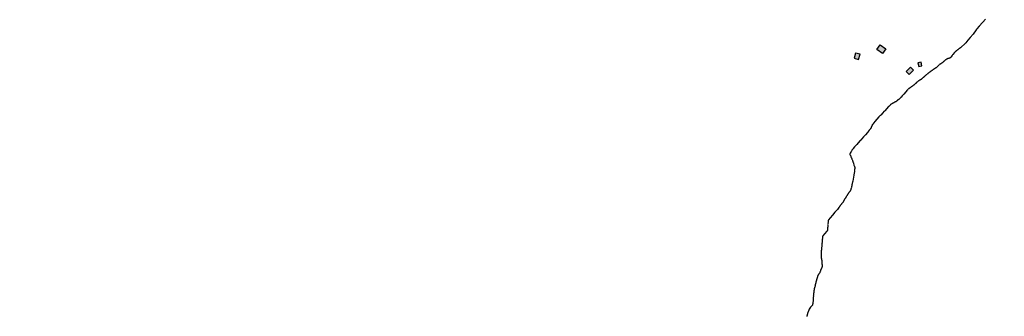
# Model space of a CAD drawing. Header units: feet. Extents: x 30669 to 99318, y 4696 to 26220.
# Tile 36 of 128: x 80831 to 83575, y 9061 to 9888. Entities that reach past the tile are written whole.
import ezdxf

# ---------------------------------------------------------------- set-up
doc = ezdxf.new("R2010")
doc.units = ezdxf.units.FT
doc.header["$LTSCALE"] = 600
doc.header["$MEASUREMENT"] = 0
for name, color, linetype in [('ELB', 3, 'CONTINUOUS'), ('ELIST-H', 2, 'CONTINUOUS'), ('ELTWR', 2, 'CONTINUOUS')]:
    doc.layers.add(name, color=color, linetype=linetype)

msp = doc.modelspace()

# ---------------------------------------------------------------- hatches: boundary and pattern name
at = {"layer": 'ELIST-H'}
h = msp.add_hatch(color=256, dxfattribs=at)
h.paths.add_polyline_path([(83696.7, 17255.1), (83730.8, 17349.1), (83791.9, 17326.9), (83757.8, 17233)])
h.paths.add_polyline_path([(84073.6, 16863.4), (84151.3, 16833.1), (84167.6, 16875), (84175.8, 16871.7), (84179.8, 16881.9), (84172, 16884.9), (84185, 16918.1), (84168.1, 16924.7), (84162.4, 16910.2), (84130.1, 16922.8), (84133.3, 16931), (84127, 16933.5), (84124, 16925.9), (84095.7, 16937), (84090.7, 16924.3), (84101, 16920.3), (84090.3, 16892.7), (84085.7, 16894.5)])
h.paths.add_polyline_path([(83984.7, 16933.6), (83973.5, 16913.5), (83982.2, 16908.7), (83976.3, 16898), (83967.4, 16903), (83956.6, 16883.7), (83927.5, 16899.9), (83930.3, 16905), (83927.6, 16906.5), (83931.3, 16913.1), (83933.6, 16911.8), (83937.9, 16919.6), (83926, 16926.2), (83934.9, 16942.2), (83946.3, 16935.9), (83950.4, 16943.2), (83966.4, 16934.3), (83970.4, 16941.5)])
h.paths.add_polyline_path([(82949.1, 16852.7), (83028.9, 16763.1), (83054.8, 16786.2), (83077, 16761.2), (83051, 16738.1), (83082.2, 16703.1), (83051.8, 16676), (82991.6, 16743.7), (82981.6, 16734.8), (82968.9, 16749.1), (82978.9, 16758.1), (82918.7, 16825.6)])
h.paths.add_polyline_path([(82997.6, 16522.8), (83226.6, 16325.9), (83221.5, 16320), (83228.8, 16313.8), (83233.3, 16319.1), (83448.1, 16134.7), (83493.2, 16187.2), (83285.7, 16365.5), (83302.2, 16384.7), (83280, 16403.8), (83263.8, 16385), (83085.6, 16538.1), (83094.5, 16548.5), (83080.6, 16560.5), (83071.6, 16549.9), (83056.1, 16563.2), (83022.6, 16524.1), (83008.8, 16535.9)])
h.paths.add_polyline_path([(83294.6, 16547.1), (83298, 16565.1), (83313.6, 16562.2), (83310.2, 16544.1)])
h.paths.add_polyline_path([(83178, 16738.3), (83189.1, 16746.2), (83192.4, 16741.6), (83181.3, 16733.6)])
h.paths.add_polyline_path([(82077.7, 19506.8), (82137.4, 19565.6), (82144.7, 19558.1), (82085, 19499.4)])
h.paths.add_polyline_path([(75798.9, 16442.6), (75795.6, 16436.2), (75801.8, 16433.1), (75805, 16439.5)])
h.paths.add_polyline_path([(75980.8, 16375.2), (75976.9, 16369.8), (75983.2, 16365.2), (75987.2, 16370.6)])
h.paths.add_polyline_path([(75728.5, 16024.6), (75714.3, 16023.8), (75714.6, 16017.8), (75728.9, 16018.6)])
h.paths.add_polyline_path([(75609.6, 16163.4), (75618.8, 16158.7), (75615.2, 16151.8), (75606, 16156.5)])
h.paths.add_polyline_path([(75721.9, 16067.5), (75717.7, 16058.4), (75709.7, 16062.1), (75713.9, 16071.3)])
h.paths.add_polyline_path([(75819.9, 16164.1), (75815.6, 16155.6), (75823.9, 16151.4), (75828.2, 16160)])
h.paths.add_polyline_path([(75790.3, 16204.3), (75787.2, 16195.4), (75796.4, 16192.2), (75799.5, 16201.1)])
h.paths.add_polyline_path([(75798.5, 16386.8), (75793.3, 16378.4), (75785.9, 16382.9), (75791, 16391.3)])
h.paths.add_polyline_path([(75810.4, 16382.4), (75804.6, 16374.5), (75799.5, 16378.2), (75805.3, 16386.1)])
h.paths.add_polyline_path([(75919.7, 16317), (75915.4, 16309.9), (75923.4, 16305.2), (75927.6, 16312.3)])
h.paths.add_polyline_path([(75987.6, 16227.8), (75997.1, 16218.9), (75989.9, 16211.1), (75980.3, 16220)])
h.paths.add_polyline_path([(76004.9, 16396.1), (76000.7, 16387), (76009.5, 16382.9), (76013.8, 16392)])
h.paths.add_polyline_path([(75906.4, 16446.8), (75900, 16437.4), (75906.5, 16432.9), (75913, 16442.4)])
h.paths.add_polyline_path([(75843.4, 16468.1), (75839.1, 16459), (75846.2, 16455.7), (75850.4, 16464.8)])
h.paths.add_polyline_path([(75897.8, 16717.1), (75916.3, 16707), (75908.2, 16692.1), (75889.7, 16702.2)])
h.paths.add_polyline_path([(75971.6, 16646.5), (75994.2, 16635.4), (75985.3, 16617.5), (75962.8, 16628.6)])
h.paths.add_polyline_path([(75857, 16533.3), (75842, 16509.6), (75837.6, 16512.3), (75831.4, 16502.5), (75837.6, 16498.6), (75829.3, 16485.5), (75854.2, 16469.8), (75866.3, 16489), (75868.5, 16487.6), (75877.4, 16501.8), (75872.3, 16505), (75880.7, 16518.3)])
h.paths.add_polyline_path([(75909.8, 16415.5), (75932.3, 16404.9), (75931.1, 16402.4), (75944.3, 16396.2), (75945.2, 16398.2), (75958.9, 16391.8), (75971, 16417.4), (75953.8, 16425.5), (75956.8, 16431.9), (75941.5, 16439.2), (75939.1, 16434.2), (75922.3, 16442.1)])
h.paths.add_polyline_path([(76010.9, 16366.9), (76034, 16353.9), (76032.3, 16350.8), (76044.1, 16344.1), (76046.4, 16348.2), (76059.7, 16340.7), (76074.5, 16366.9), (76053.9, 16378.5), (76055.8, 16381.8), (76041.9, 16389.6), (76039.2, 16384.8), (76025.4, 16392.6)])
h.paths.add_polyline_path([(75855.1, 16334.1), (75880, 16320.2), (75878, 16316.4), (75886.2, 16311.8), (75888.7, 16316.3), (75903.5, 16308), (75918.2, 16334.4), (75900.8, 16344), (75903, 16348), (75886.5, 16357.2), (75883.5, 16351.8), (75869.3, 16359.7)])
h.paths.add_polyline_path([(75777.8, 16378.5), (75765, 16353.7), (75759.6, 16356.5), (75754.5, 16346.4), (75760.8, 16343.2), (75753.2, 16328.4), (75777.9, 16315.7), (75787.6, 16334.7), (75792, 16332.4), (75799, 16346), (75792.8, 16349.2), (75801.6, 16366.2)])
h.paths.add_polyline_path([(75828.1, 16135.2), (75850.8, 16123), (75848.8, 16119.2), (75858.5, 16113.9), (75861.3, 16119.1), (75875.2, 16111.7), (75888.1, 16135.7), (75870.1, 16145.4), (75872.4, 16149.6), (75856.9, 16157.9), (75854.3, 16153.1), (75841.4, 16160)])
h.paths.add_polyline_path([(75724, 16212.4), (75749.1, 16199.4), (75746.7, 16194.8), (75758.9, 16188.5), (75761.3, 16193.1), (75772.1, 16187.5), (75785, 16212.3), (75769.1, 16220.5), (75771.5, 16225.1), (75755.4, 16233.4), (75753.6, 16229.8), (75737.4, 16238.2)])
h.paths.add_polyline_path([(75651.1, 16088.2), (75676, 16074.8), (75673.9, 16070.9), (75682.6, 16066.2), (75684.7, 16070.3), (75700, 16062.1), (75713.6, 16087.4), (75694.9, 16097.4), (75697.2, 16101.7), (75682, 16109.8), (75679.2, 16104.5), (75664.2, 16112.6)])
h.paths.add_polyline_path([(75635, 16222.9), (75621.5, 16197.7), (75618, 16199.6), (75613.4, 16191.1), (75617.4, 16188.9), (75608.7, 16172.6), (75633.4, 16159.3), (75643.6, 16178.4), (75647.2, 16176.4), (75655.3, 16191.5), (75650.7, 16194), (75659.2, 16209.9)])
h.paths.add_polyline_path([(77272.8, 15234), (77220.5, 15230), (77221.1, 15221.8), (77187.2, 15219.2), (77186.5, 15228.7), (77186.1, 15228.6), (77184.7, 15246.7), (77133.1, 15242.7), (77129.4, 15289.3), (77154.6, 15291.3), (77155.5, 15280.8), (77160, 15281.2), (77159.2, 15291.9), (77186, 15294), (77186.7, 15285.1), (77209.4, 15286.9), (77208.7, 15295.8), (77236.5, 15298), (77237.8, 15281.8), (77241.5, 15282.1), (77240.1, 15299.5), (77267.5, 15301.7)])
h.paths.add_polyline_path([(77218.1, 15173.6), (77219.2, 15157.2), (77203.5, 15156.1), (77202.4, 15172.6)])
h.paths.add_polyline_path([(77181.8, 15217.9), (77168.5, 15216.5), (77169.6, 15206.8), (77182.9, 15208.2)])
h.paths.add_polyline_path([(77094.4, 15281.7), (77076.1, 15276.1), (77078, 15270), (77096.3, 15275.6)])
h.paths.add_polyline_path([(77132.5, 15336.8), (77119.4, 15334.2), (77121.2, 15324.7), (77134.3, 15327.3)])
h.paths.add_polyline_path([(77466.7, 15239.3), (77465.4, 15226.2), (77453.6, 15227.4), (77455, 15240.6)])
h.paths.add_polyline_path([(77487.8, 15244.8), (77486.9, 15230.9), (77498.2, 15230.1), (77499.2, 15244)])
h.paths.add_polyline_path([(78791, 15623.1), (78811.2, 15584.8), (78783, 15569.9), (78762.8, 15608.2)])
h.paths.add_polyline_path([(78850, 15678.8), (78881.4, 15648.4), (78860.5, 15626.8), (78829.1, 15657.2)])
h.paths.add_polyline_path([(80144.9, 15735.8), (80087.1, 15740.2), (80089.7, 15773.5), (80147.5, 15769.1)])
h.paths.add_polyline_path([(79289.3, 15704.8), (79230.1, 15705.4), (79230.4, 15738.2), (79289.6, 15737.6)])
h.paths.add_polyline_path([(79410.5, 15736.8), (79353.5, 15734.3), (79355, 15699.5), (79412, 15702)])
h.paths.add_polyline_path([(79471.9, 15707.3), (79528.9, 15709.8), (79527.4, 15744.1), (79470.4, 15741.6)])
h.paths.add_polyline_path([(80351.3, 15618.5), (80411.9, 15617.1), (80411, 15578.6), (80396.7, 15578.9), (80396.9, 15587.4), (80361.6, 15588.3), (80361.5, 15581), (80350.4, 15581.2)])
h.paths.add_polyline_path([(80473.9, 15707.9), (80520.2, 15711), (80519.6, 15721), (80534.1, 15722), (80531.9, 15754.4), (80519.6, 15753.6), (80519.9, 15749.2), (80472.7, 15746.1), (80472.2, 15753.3), (80457.2, 15752.3), (80459.3, 15721.5), (80472.9, 15722.5)])
h.paths.add_polyline_path([(80745, 15760.7), (80790.1, 15745), (80782.1, 15722.2), (80737.1, 15737.9)])
h.paths.add_polyline_path([(80870.4, 15169.4), (80885.3, 15158.3), (80880.9, 15152.3), (80865.9, 15163.4)])
h.paths.add_polyline_path([(80822, 15755.5), (80815.8, 15744.8), (80825.3, 15739.3), (80831.5, 15750.1)])
h.paths.add_polyline_path([(80961.3, 15725.9), (80976.6, 15722.9), (80973.6, 15707.6), (80958.3, 15710.6)])
h.paths.add_polyline_path([(80901.8, 15736.5), (80923.6, 15727.8), (80915.9, 15708.6), (80894.1, 15717.3)])
h.paths.add_polyline_path([(80817.9, 15736.7), (80860.3, 15722.8), (80851.8, 15697), (80809.4, 15710.9)])
h.paths.add_polyline_path([(80843.1, 15830.5), (80891.5, 15815), (80883.9, 15791.3), (80835.5, 15806.8)])
h.paths.add_polyline_path([(81768.4, 12300.8), (81759.8, 12283.9), (81776.4, 12275.5), (81784.9, 12292.4)])
h.paths.add_polyline_path([(81721.7, 12323.9), (81712.9, 12309.2), (81728.9, 12299.6), (81737.8, 12314.2)])
h.paths.add_polyline_path([(81681.3, 12423.5), (81675.5, 12406.9), (81689.7, 12401.9), (81695.5, 12418.5)])
h.paths.add_polyline_path([(81401.4, 12322.5), (81398.4, 12308.7), (81413.3, 12305.4), (81416.4, 12319.2)])
h.paths.add_polyline_path([(81364.9, 12331.2), (81363.8, 12318.5), (81376, 12317.4), (81377.2, 12330.1)])
h.paths.add_polyline_path([(81068.4, 12516.7), (81091.1, 12508.5), (81086.3, 12495.3), (81063.6, 12503.5)])
h.paths.add_polyline_path([(80859.5, 12562.8), (80853.1, 12551.8), (80862.1, 12546.6), (80868.5, 12557.6)])
h.paths.add_polyline_path([(80840.5, 12555), (80850.5, 12550.4), (80845.7, 12540.1), (80835.7, 12544.6)])
h.paths.add_polyline_path([(80786.8, 12623.8), (80826.7, 12608.6), (80818.9, 12588.2), (80779, 12603.3)])
h.paths.add_polyline_path([(82058.7, 12271), (82047.2, 12260.7), (82055.4, 12251.5), (82066.9, 12261.8)])
h.paths.add_polyline_path([(82110.8, 12249.3), (82099.8, 12243.2), (82103.7, 12236), (82114.8, 12242.1)])
h.paths.add_polyline_path([(87066.2, 14169.4), (87086.8, 14184), (87105.3, 14157.8), (87084.6, 14143.2)])
h.paths.add_polyline_path([(87057.9, 14246.9), (87083.4, 14210.8), (87058.8, 14193.1), (87033.2, 14229.5)])
h.paths.add_polyline_path([(87024.6, 14137.2), (87043.6, 14151.1), (87056.5, 14133.3), (87037.6, 14117.8)])
h.paths.add_polyline_path([(88106.7, 14854.9), (88156.6, 14822), (88137, 14792.2), (88087.1, 14825.1)])
h.paths.add_polyline_path([(87139.7, 14129.1), (87121.9, 14116.8), (87112.1, 14130.9), (87129.9, 14143.3)])
h.paths.add_polyline_path([(89580.6, 14220.3), (89507, 14197.1), (89513.7, 14176.1), (89587.2, 14199.2)])
h.paths.add_polyline_path([(89044.6, 14633.8), (89029.2, 14582.3), (88996.9, 14588.9), (89012.7, 14645.3)])
h.paths.add_polyline_path([(89171.9, 14659.1), (89219.4, 14624.6), (89197.3, 14595.9), (89150, 14630.7)])
h.paths.add_polyline_path([(87876.2, 15218.6), (87801.8, 15213.5), (87802.2, 15226.5), (87877, 15233.2)])
h.paths.add_polyline_path([(87009.6, 14152.5), (87035.8, 14170.7), (87042.5, 14161.1), (87016.3, 14142.9)])
h.paths.add_polyline_path([(89590.1, 14119.7), (89604.3, 14140.6), (89623.3, 14127.8), (89617.4, 14119.1), (89615.2, 14120.5), (89607, 14108.3)])
h.paths.add_polyline_path([(83334.5, 9767.6), (83336.9, 9757.2), (83345.9, 9759.3), (83343.5, 9769.7)])
h.paths.add_polyline_path([(83301.9, 9743.3), (83314.2, 9755.6), (83322.5, 9747.3), (83310.3, 9735)])
h.paths.add_polyline_path([(83161, 9794.7), (83156.9, 9780.5), (83169.2, 9777), (83173.2, 9791.3)])
h.paths.add_polyline_path([(83229.1, 9818), (83245.5, 9806.8), (83236.3, 9793.2), (83219.9, 9804.3)])

# ---------------------------------------------------------------- linework, layer by layer
at = {"layer": 'ELB', "linetype": 'Continuous'}
for points in [[(83229.1, 9818, -54.7), (83245.5, 9806.8, -54.7), (83236.3, 9793.2, -54.7), (83219.9, 9804.3, -54.7)], [(83161, 9794.7, -54.7), (83156.9, 9780.5, -54.7), (83169.2, 9777, -54.7), (83173.2, 9791.3, -54.7)], [(83334.5, 9767.6, -54.7), (83336.9, 9757.2, -54.7), (83345.9, 9759.3, -54.7), (83343.5, 9769.7, -54.7)], [(83301.9, 9743.3, -54.7), (83314.2, 9755.6, -54.7), (83322.5, 9747.3, -54.7), (83310.3, 9735, -54.7)]]:
    msp.add_3dface(points, dxfattribs=at)
at = {"layer": 'ELTWR', "elevation": -54.7}
msp.add_lwpolyline([(83523, 9889.3), (83515.8, 9880.9), (83514.7, 9880.3), (83505.7, 9869.9), (83499, 9862.2), (83498.5, 9861), (83496.9, 9859.2), (83488.6, 9847.2), (83480.3, 9837.7), (83474.1, 9830.5), (83467.7, 9823.1), (83466.4, 9821.6), (83454.6, 9810.5), (83454.4, 9810.2), (83453.8, 9810.1), (83452.8, 9808.9), (83452.2, 9808.9), (83451.7, 9808.3), (83450.6, 9807.7), (83450.4, 9807.4), (83450.1, 9807.1), (83449.6, 9807), (83448.5, 9805.8), (83447.7, 9805.5), (83446.9, 9804.6), (83446.4, 9804.6), (83445.6, 9803.7), (83444.8, 9803.3), (83443.8, 9802.1), (83442.9, 9801.8), (83442.7, 9801.5), (83442.4, 9801.2), (83441.6, 9800.9), (83440.1, 9799.1), (83439.2, 9798.8), (83438, 9797.3), (83437.4, 9797.2), (83436.4, 9796), (83431.7, 9790.7), (83431.8, 9790.1), (83431.2, 9789.5), (83430, 9788.1), (83430, 9787.5), (83426.1, 9783), (83425.3, 9782.1), (83424.5, 9781.8), (83423.5, 9780.6), (83423.2, 9780.9), (83422.9, 9780.6), (83421.8, 9780.5), (83421.6, 9780.2), (83420.8, 9779.9), (83419.7, 9779.8), (83418, 9779.1), (83417.5, 9779.1), (83417.2, 9778.8), (83416.7, 9778.7), (83415.8, 9778.4), (83415.6, 9778.1), (83414.8, 9777.8), (83414.5, 9777.5), (83413.7, 9777.1), (83413.2, 9776.5), (83412.4, 9776.2), (83412.1, 9775.9), (83411.3, 9775.6), (83410.8, 9775), (83410.5, 9774.7), (83409.7, 9774.3), (83407.1, 9771.4), (83406.3, 9771), (83404.5, 9768.9), (83403.7, 9768.6), (83403.2, 9768), (83402.1, 9767.4), (83401.6, 9766.8), (83398.4, 9764.9), (83397.6, 9764.6), (83396.8, 9763.7), (83396, 9763.3), (83394.9, 9762.1), (83394.1, 9761.8), (83393.1, 9760.6), (83392.3, 9760.3), (83391.2, 9759.1), (83391, 9758.8), (83390.5, 9758.2), (83389.7, 9757.9), (83387.6, 9755.5), (83387, 9755.4), (83386.5, 9754.8), (83386, 9754.8), (83385.2, 9753.9), (83384.4, 9753.6), (83383.9, 9753), (83383, 9752.6), (83382.5, 9752), (83382, 9752), (83380.7, 9750.5), (83380.1, 9750.5), (83379.6, 9749.9), (83378.8, 9749.5), (83378.3, 9749), (83377.5, 9748.6), (83377, 9748), (83376.1, 9747.7), (83375.4, 9746.8), (83374.8, 9746.8), (83374.3, 9746.2), (83373.7, 9746.1), (83372.7, 9744.9), (83371.9, 9744.6), (83371.4, 9744), (83370.8, 9744), (83370.3, 9743.4), (83369.5, 9743), (83368.7, 9742.1), (83367.6, 9741.5), (83366.8, 9741.2), (83365.8, 9740), (83365.2, 9739.9), (83364.7, 9739.3), (83364.2, 9738.7), (83363.4, 9738.4), (83362.6, 9737.5), (83362.1, 9737.5), (83361, 9736.3), (83360.2, 9736), (83358.4, 9733.9), (83357.9, 9733.8), (83356.8, 9732.6), (83356, 9732.3), (83355, 9731.1), (83354.4, 9731.1), (83352.9, 9729.3), (83352.3, 9729.3), (83350.8, 9727.5), (83350, 9727.1), (83349.7, 9726.8), (83348.4, 9725.3), (83347.9, 9725.3), (83346.8, 9724.1), (83346, 9723.8), (83345, 9722.6), (83344.2, 9722.3), (83343.4, 9721.4), (83342.8, 9721.3), (83342.6, 9721), (83342.1, 9720.4), (83341.2, 9720.1), (83340.7, 9720.1), (83340.2, 9719.5), (83339.4, 9719.1), (83338.8, 9718.5), (83338, 9718.2), (83337.8, 9717.9), (83337, 9717.6), (83336.4, 9717), (83335.9, 9716.9), (83335.1, 9716), (83334.3, 9715.7), (83333, 9714.2), (83332.2, 9713.9), (83330.1, 9711.5), (83329.3, 9711.2), (83328.3, 9710), (83327.8, 9709.4), (83327, 9709), (83325.4, 9707.3), (83324.6, 9706.9), (83322.8, 9704.8), (83322.2, 9704.8), (83320.9, 9703.3), (83320.1, 9703), (83319.3, 9702.1), (83318.8, 9702), (83318.5, 9701.7), (83317.7, 9701.4), (83316.9, 9700.5), (83316.1, 9700.2), (83315.4, 9699.3), (83314.8, 9699.2), (83314.3, 9698.7), (83313.7, 9698.6), (83313.2, 9698), (83312.4, 9697.7), (83311.9, 9697.1), (83311.3, 9697), (83310.3, 9695.9), (83309.7, 9695.8), (83308.2, 9694), (83307.4, 9693.7), (83306.9, 9693.1), (83305.3, 9691.3), (83304.5, 9691), (83300.6, 9686.5), (83295.2, 9680.3), (83290.8, 9675.2), (83287.7, 9671.7), (83287.4, 9671.9), (83286.6, 9671), (83283.6, 9667.5), (83283, 9667.4), (83282.2, 9666.5), (83281.2, 9665.3), (83280.6, 9665.3), (83279.6, 9664.1), (83279, 9664.1), (83278, 9662.9), (83277.5, 9662.8), (83277.2, 9662.5), (83276.9, 9662.2), (83276.7, 9661.9), (83276.1, 9661.9), (83275.4, 9661), (83274.8, 9661), (83274, 9660.1), (83273.5, 9660), (83272.7, 9659.1), (83272.1, 9659.1), (83271.6, 9658.5), (83270.8, 9658.2), (83270.3, 9657.6), (83269.7, 9657.5), (83269.5, 9657.2), (83268.7, 9656.9), (83268.4, 9656.6), (83267.6, 9656.3), (83267.1, 9655.7), (83266.5, 9655.6), (83266.3, 9655.3), (83265.7, 9655.3), (83265.4, 9655), (83264.6, 9654.7), (83264.4, 9654.4), (83263.6, 9654), (83263.3, 9653.7), (83262.7, 9653.7), (83262.2, 9653.1), (83261.7, 9653.1), (83261.2, 9652.5), (83260.9, 9652.7), (83259.8, 9651.5), (83258.2, 9650.9), (83257.7, 9650.3), (83257.1, 9650.2), (83256.9, 9649.9), (83253.3, 9645.8), (83252.7, 9645.7), (83251.9, 9644.8), (83251.7, 9644.5), (83247.5, 9639.8), (83242.6, 9634.1), (83240.8, 9632.1), (83240, 9631.7), (83236.9, 9628.1), (83236.1, 9627.3), (83235.6, 9627.2), (83231.7, 9622.8), (83229.9, 9620.7), (83229.4, 9620.6), (83226, 9616.8), (83220.3, 9610.2), (83214.6, 9603.7), (83208.7, 9596.8), (83208.7, 9596.3), (83207.5, 9594.8), (83207.2, 9593.9), (83207, 9593.7), (83206.8, 9592.8), (83206.2, 9592.2), (83205.8, 9591.1), (83205.2, 9590.5), (83204.8, 9588.8), (83204.6, 9588.5), (83204.3, 9587.6), (83204.1, 9587.3), (83203.9, 9586.5), (83203.1, 9585.6), (83202.9, 9584.7), (83201.6, 9583.2), (83201.4, 9582.4), (83199, 9579.7), (83198.5, 9579.1), (83197.2, 9577.6), (83197, 9576.8), (83194.2, 9573.5), (83193.6, 9573.4), (83188.2, 9567.2), (83183.3, 9561.6), (83178.1, 9555.6), (83175, 9552), (83174.7, 9552.3), (83173.2, 9550.5), (83168.3, 9544.9), (83168, 9544.6), (83164.1, 9540.1), (83158.2, 9533.3), (83154.1, 9528.5), (83154.1, 9527.9), (83152.8, 9526.5), (83150.8, 9524.1), (83150.8, 9523.5), (83149, 9521.4), (83149, 9520.9), (83148.3, 9520), (83148.3, 9519.4), (83147.3, 9518.3), (83147.6, 9518), (83145.5, 9515.6), (83145.5, 9515.1), (83145.1, 9513.9), (83144.8, 9513.1), (83144.9, 9511.9), (83145.6, 9510.3), (83146.2, 9509.2), (83146.6, 9508.4), (83147.2, 9507.9), (83147.2, 9507.4), (83147.5, 9507.1), (83147.5, 9506.5), (83147.8, 9506.3), (83147.9, 9505.7), (83148.2, 9504.9), (83148.8, 9503.8), (83149.2, 9503), (83149.2, 9502.5), (83150.2, 9500), (83150.3, 9498.9), (83150.9, 9498.4), (83151.9, 9496), (83151.9, 9495.4), (83153.3, 9492.2), (83153.6, 9491.3), (83153.7, 9490.8), (83155, 9487.5), (83154.8, 9486.7), (83156.1, 9483.4), (83156.2, 9482.3), (83157.2, 9479.9), (83157.6, 9479.1), (83157.6, 9478), (83157.9, 9477.7), (83158, 9477.1), (83158.3, 9476.3), (83158.6, 9473), (83158.3, 9472.1), (83158.4, 9471.6), (83158.2, 9470.7), (83158.2, 9470.2), (83158, 9469.3), (83158.3, 9468.5), (83158.4, 9468), (83158.1, 9467.1), (83157.9, 9466.8), (83157.9, 9466.2), (83157.7, 9465.4), (83157.8, 9464.3), (83157.6, 9463.4), (83157.6, 9462.9), (83157.2, 9461.2), (83157.2, 9460.6), (83157, 9459.8), (83157, 9459.2), (83156.8, 9458.4), (83156.1, 9455.8), (83156.3, 9454.1), (83156, 9453.8), (83155.8, 9453), (83155.9, 9451.9), (83155.4, 9450.2), (83155.5, 9449.6), (83155.2, 9448.8), (83155.3, 9448.2), (83154.2, 9443.9), (83154.2, 9443.4), (83154, 9442.5), (83154, 9442), (83153.2, 9438.6), (83153.2, 9438), (83153, 9437.1), (83152.7, 9436.9), (83152.1, 9434.3), (83152.1, 9433.7), (83151.7, 9432), (83151.7, 9431.5), (83151.5, 9430.6), (83151, 9430), (83151, 9429.5), (83150.8, 9428.6), (83150.8, 9428.1), (83150.6, 9427.2), (83150.7, 9426.7), (83150.4, 9425.8), (83150, 9424.1), (83150, 9423.5), (83149.8, 9422.7), (83149.9, 9422.1), (83149.4, 9420.4), (83148.9, 9419.8), (83149, 9419.3), (83148.7, 9418.4), (83148.8, 9417.9), (83148.6, 9417), (83148, 9416.4), (83148.1, 9415.9), (83147.9, 9415), (83147.6, 9414.2), (83147.4, 9413.9), (83147.2, 9413), (83146.6, 9412.4), (83146.7, 9411.9), (83145.7, 9410.7), (83145.7, 9410.1), (83143.9, 9408), (83143.4, 9407.4), (83141.8, 9405.7), (83141.9, 9405.1), (83140.6, 9403.6), (83140.1, 9402.5), (83138.5, 9400.7), (83138.3, 9399.8), (83137.8, 9399.2), (83137.6, 9398.4), (83137.1, 9397.8), (83136.9, 9396.9), (83134.8, 9394.6), (83134.3, 9393.4), (83132.8, 9391.6), (83132.8, 9391.1), (83132.3, 9390.5), (83132, 9390.2), (83131.5, 9389.6), (83131.3, 9388.7), (83130.5, 9387.8), (83130.3, 9387), (83129, 9385.5), (83128.8, 9384.6), (83128.3, 9384), (83128.1, 9383.2), (83127, 9382), (83127.1, 9381.4), (83126, 9380.3), (83125.8, 9379.4), (83121.7, 9374.6), (83121.5, 9373.8), (83118.1, 9369.9), (83117.9, 9369.1), (83116.1, 9367), (83116.1, 9366.4), (83114.6, 9364.6), (83114.3, 9363.8), (83110.2, 9359), (83103.2, 9351), (83096.3, 9343), (83090.1, 9335.8), (83085.2, 9330.2), (83085, 9329.3), (83084.7, 9329), (83084.4, 9328.7), (83084.6, 9327.1), (83084.3, 9326.2), (83084.4, 9325.1), (83084.2, 9324.3), (83084.5, 9323.4), (83084.1, 9322.3), (83083.8, 9321.4), (83084, 9319.2), (83083.7, 9318.9), (83084.1, 9318.1), (83083.9, 9317.3), (83084, 9315.6), (83083.8, 9314.7), (83083.9, 9313.1), (83083.7, 9312.2), (83083.8, 9310.6), (83082.9, 9307.1), (83082.9, 9306.6), (83082.7, 9305.7), (83083, 9301.8), (83082.5, 9301.3), (83082.5, 9300.7), (83082.3, 9300.4), (83082, 9299.5), (83081, 9298.4), (83074.6, 9290.9), (83069.4, 9285), (83069.2, 9284.1), (83069, 9283.3), (83069, 9282.7), (83068.5, 9281.6), (83068.3, 9280.7), (83068.4, 9279.6), (83068.2, 9278.7), (83068.2, 9277.6), (83067.8, 9275.9), (83068.1, 9275.1), (83068.2, 9274.6), (83067.7, 9272.9), (83067.8, 9271.7), (83067.6, 9270.9), (83067.7, 9269.8), (83067.5, 9268.4), (83067.3, 9267.5), (83067.4, 9266.4), (83067.1, 9265.6), (83067.3, 9263.9), (83067, 9263), (83067.1, 9262.5), (83066.9, 9261.6), (83066.9, 9260.5), (83066.7, 9259.7), (83066.8, 9258.6), (83066.6, 9257.7), (83066.7, 9256.6), (83066.4, 9255.7), (83066.5, 9254.6), (83066.1, 9252.9), (83066.2, 9251.8), (83065.9, 9251), (83066, 9249.8), (83065.8, 9249), (83065.9, 9247.3), (83065.7, 9246.5), (83065.7, 9245.9), (83065.1, 9243.4), (83064.9, 9242.5), (83064.6, 9241.7), (83065, 9240.8), (83064.8, 9240), (83064.9, 9237.2), (83064.7, 9236.4), (83064.8, 9235.2), (83065.1, 9234.4), (83064.9, 9233.6), (83065, 9232.5), (83064.8, 9231.6), (83065.1, 9230.8), (83064.9, 9229.9), (83065.1, 9226.6), (83064.9, 9225.8), (83065, 9224.1), (83065.3, 9223.8), (83065.5, 9221.6), (83066.1, 9220.5), (83066.3, 9218.3), (83066.4, 9217.2), (83066.7, 9216.4), (83066.8, 9215.3), (83066.6, 9214.4), (83066.9, 9213.6), (83066.5, 9211.9), (83066.8, 9211.1), (83066.8, 9210.5), (83066.6, 9209.7), (83066.9, 9208.9), (83066.7, 9208), (83067.4, 9206.4), (83067.2, 9205.5), (83067.2, 9205), (83067.6, 9204.2), (83067.6, 9203.6), (83067.4, 9202.8), (83067.5, 9201.1), (83067.3, 9200.2), (83067.4, 9199.1), (83067.1, 9198.8), (83066.9, 9198), (83067, 9196.9), (83066.4, 9196.3), (83066.2, 9195.4), (83066, 9195.1), (83065.7, 9194.3), (83065.5, 9194), (83065.3, 9193.1), (83064.8, 9192.5), (83064.8, 9192), (83064.3, 9191.4), (83064.1, 9190.5), (83063.3, 9189.6), (83063.3, 9189.1), (83063.1, 9188.8), (83062.6, 9187.1), (83062.1, 9186.5), (83061.9, 9185.6), (83061.6, 9185.3), (83061.7, 9184.2), (83061.5, 9183.9), (83061.2, 9183.1), (83061, 9182.8), (83060.8, 9181.9), (83060.5, 9181.6), (83060.3, 9180.8), (83058.7, 9179), (83058.5, 9178.1), (83056.7, 9176.1), (83056.7, 9175.5), (83055.7, 9174.3), (83055.5, 9173.5), (83054.7, 9172.6), (83054.8, 9172), (83054.5, 9171.7), (83054.5, 9171.2), (83054.3, 9170.3), (83053.8, 9169.7), (83053.6, 9168.9), (83053.6, 9168.3), (83053.4, 9167.4), (83053.4, 9166.9), (83053.2, 9166), (83052.8, 9164.9), (83052.8, 9164.3), (83052.3, 9163.7), (83052.3, 9163.2), (83052.1, 9162.3), (83051.8, 9162), (83051.6, 9161.2), (83051.7, 9160.6), (83051.4, 9159.8), (83050.9, 9159.2), (83050.7, 9158.3), (83050.7, 9157.8), (83050.5, 9156.9), (83050, 9156.3), (83050.1, 9155.2), (83049.8, 9154.9), (83049.9, 9154.4), (83049.6, 9154.1), (83049.6, 9153.5), (83049.4, 9152.6), (83049.2, 9152.3), (83049, 9151.5), (83049, 9150.9), (83048.8, 9150.1), (83048.5, 9149.8), (83048.6, 9148.7), (83048.4, 9147.8), (83048.1, 9147.5), (83047.9, 9146.7), (83047.9, 9146.1), (83047.7, 9145.3), (83047.8, 9144.7), (83047.3, 9143), (83046.8, 9142.4), (83046.8, 9141.9), (83046.3, 9141.3), (83046.1, 9140.4), (83045.9, 9139.6), (83045.9, 9139), (83045.7, 9138.7), (83045.7, 9137.6), (83045.5, 9136.7), (83045.6, 9136.2), (83045.3, 9135.3), (83045.4, 9134.8), (83044.7, 9132.2), (83044.8, 9130.6), (83044.6, 9129.7), (83044.2, 9128), (83044.3, 9126.9), (83043.6, 9124.3), (83043.7, 9123.8), (83043.4, 9122.9), (83043.6, 9121.2), (83043, 9120.7), (83043.2, 9119), (83042.8, 9112), (83042.8, 9111.4), (83042.6, 9111.1), (83042.6, 9110.6), (83042.4, 9110.3), (83042.7, 9110), (83042.4, 9109.7), (83042.5, 9108.1), (83042.3, 9107.8), (83042.3, 9106.6), (83042.4, 9106.1), (83042.4, 9105.5), (83042.2, 9105.2), (83042.3, 9103.6), (83042, 9103.3), (83042.3, 9103), (83042.4, 9102.5), (83042.1, 9101.6), (83042.2, 9100.5), (83042, 9100.2), (83042, 9099.1), (83042.1, 9098.5), (83041.8, 9098.2), (83042.1, 9098), (83041.9, 9097.7), (83041.9, 9096.6), (83041.7, 9095.7), (83041.2, 9095.1), (83041.5, 9094.9), (83041, 9094.3), (83041, 9093.7), (83040.8, 9093.4), (83040.8, 9092.9), (83040.3, 9092.3), (83040, 9092), (83039.8, 9091.7), (83039.8, 9091.1), (83035.4, 9086.1), (83031.3, 9081.3), (83031.3, 9080.7), (83031.1, 9080.4), (83031.1, 9079.9), (83030.9, 9079.6), (83030.9, 9079), (83030.6, 9078.7), (83030.7, 9078.2), (83030.2, 9077.6), (83030.2, 9077), (83029.7, 9076.4), (83029.5, 9075.6), (83029, 9074.4), (83029, 9073.9), (83028.5, 9073.3), (83028.3, 9072.4), (83028, 9072.1), (83027.8, 9071.3), (83027, 9070.4), (83027.3, 9070.1), (83027.1, 9069.8), (83027.1, 9069.3), (83026.6, 9068.7), (83026.6, 9068.1), (83026.4, 9067.8), (83026.4, 9067.3), (83026.2, 9067), (83026.2, 9065.9), (83026, 9065.6), (83026, 9065), (83025.8, 9064.2), (83025.6, 9063.3), (83025.6, 9062.8), (83025.1, 9062.2), (83025.2, 9061.6), (83025.5, 9061.3), (83025.2, 9061.1), (83025.2, 9061)], dxfattribs=at)

doc.saveas('drawing.dxf')
